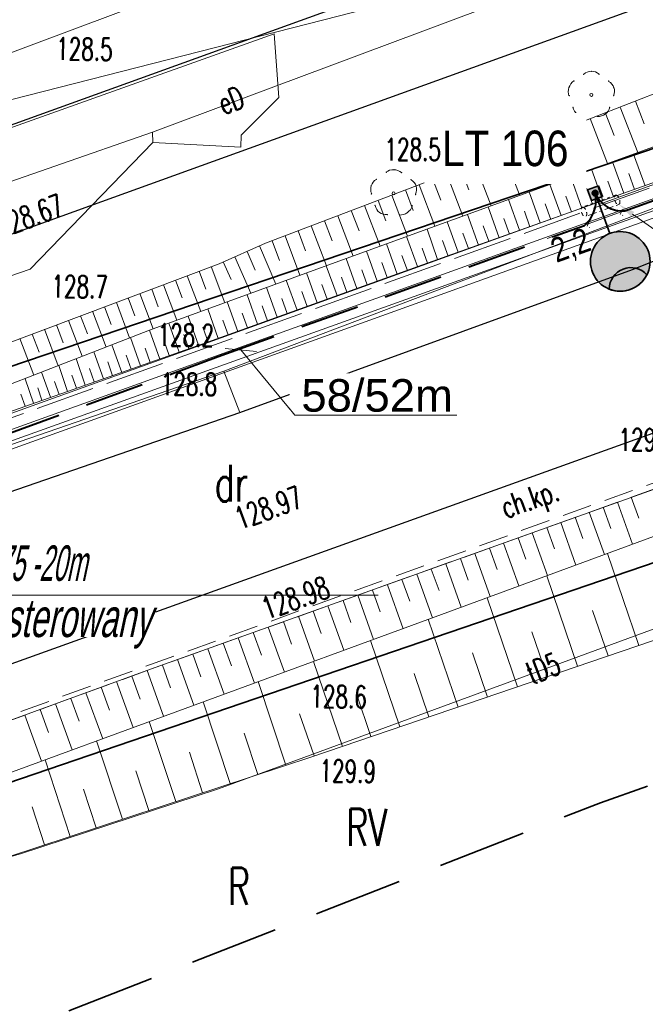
# Model space of a CAD drawing. Header units: metres. Extents: x 6496648 to 6497944, y 5962794 to 5963351.
# Tile 73 of 91: x 6497482 to 6497504, y 5963105 to 5963138. Entities that reach past the tile are written whole.
import ezdxf
from ezdxf import colors
from ezdxf.entities.mleader import LeaderData, LeaderLine
from ezdxf.math import Vec2, Vec3

# ---------------------------------------------------------------- set-up
doc = ezdxf.new("R2010")
doc.units = ezdxf.units.M
doc.header["$MEASUREMENT"] = 0
for name, pattern in [('DASHED', [19.05, 12.7, -6.35]), ('HIDDEN', [0.375, 0.25, -0.125]), ('L_0_04', [1.5, 1, -0.5]), ('mz2.0_0.5', [2.5, 2, -0.5])]:
    doc.linetypes.add(name, pattern=pattern)
doc.layers.get('0').update_dxf_attribs({"color": 8, "linetype": 'CONTINUOUS', "lineweight": 13})
doc.layers.get('DEFPOINTS').update_dxf_attribs({"linetype": 'CONTINUOUS', "lineweight": 0})
for name, color, linetype, lineweight in [('000_INNE__NIEZYDENTYFIKOWANE_', 8, 'CONTINUOUS', 13), ('209_OPIS_KONTURU_KLASYFIKACYJNEGO', 8, 'CONTINUOUS', 13), ('210_OZNACZENIE_UzYTKU', 8, 'CONTINUOUS', 13), ('217_GRANICA_KONTURU_KLASYFIKCYJNEGO', 8, 'CONTINUOUS', 13), ('218_GRANICA_UzYTKU', 8, 'CONTINUOUS', 13), ('219_LINIA_GRANICY', 3, 'CONTINUOUS', 35), ('CHODNIK__POWIERZCHNIA_', 8, 'L_0_04', 13), ('CHODNIK__POWIERZCHNIA__ATR17', 8, 'CONTINUOUS', 13), ('drzewo_lisciaste__punkt_', 8, 'CONTINUOUS', 13), ('E_proj_opisy_ośw', 1, 'CONTINUOUS', 13), ('E_proj_opisy_ośw.', 7, 'CONTINUOUS', 13), ('E_proj_osłona r. dz._obw. 200', 204, 'L_0_04', 20), ('E_proj_osłona r. dz._opis_obw. 100', 204, 'CONTINUOUS', 9), ('E_proj_osłona r. opis_obw. 100', 166, 'CONTINUOUS', 9), ('E_proj_ośw_latarnia', 1, 'CONTINUOUS', 35), ('E_proj_ośw_linia_obw. 100', 1, 'L_0_04', 40), ('JEZDNIA__POWIERZCHNIA_', 8, 'CONTINUOUS', 25), ('KRAWezNIK__LINIA_', 8, 'CONTINUOUS', 25), ('OGRODZENIE_TRWAlE__LINIA_', 8, 'CONTINUOUS', 13), ('PRZEWoD_ELEKTROENERGETYCZNY__LINIA_', 1, 'CONTINUOUS', 13), ('PRZEWoD_ELEKTROENERGETYCZNY__LINIA__ATR1', 1, 'CONTINUOUS', 13), ('PRZEWoD_GAZOWY__LINIA_', 54, 'CONTINUOUS', 13), ('PRZEWoD_TELEKOMUNIKACYJNY__LINIA_', 30, 'CONTINUOUS', 13), ('PRZEWoD_TELEKOMUNIKACYJNY__LINIA__ATR1', 30, 'CONTINUOUS', 13), ('przewód telekomunikacyjny - projektowany lub w budowie (linia) - ob. projektowany', 30, 'mz2.0_0.5', 13), ('PUNKT_WYSOKOsCIOWY_NATURALNY_ATR2', 8, 'CONTINUOUS', 13), ('PUNKT_WYSOKOsCIOWY_SZTUCZNY_ATR2', 8, 'CONTINUOUS', 13), ('SKARPA_NIEUMOCNIONA__POWIERZCHNIA_', 8, 'CONTINUOUS', 13), ('ZAKRES', 190, 'L_0_04', 35)]:
    doc.layers.add(name, color=color, linetype=linetype, lineweight=lineweight)
doc.layers.add('E_pomocnicza', color=3, linetype='CONTINUOUS', lineweight=13, plot=False)
doc.styles.add('Andy', font='arial.ttf', dxfattribs={"height": 2})
doc.styles.add('Annotative', font='simplex.shx')
doc.styles.add('Narrow', font='ARIALN.TTF', dxfattribs={"height": 2})
doc.styles.get("Standard").update_dxf_attribs({"font": 'simplex.shx'})
doc.dimstyles.new('wymiary', dxfattribs={"dimtxt": 0.65, "dimasz": 0.25, "dimexe": 0.25, "dimexo": 1, "dimgap": 0.1, "dimtad": 1, "dimzin": 1, "dimtxsty": 'Annotative', "dimblk": 'OBLIQUE', "dimcen": 0.0025, "dimdle": 0.05, "dimadec": 0, "dimazin": 0, "dimtfac": 1, "dimtmove": 0, "dimatfit": 3, "dimldrblk": 'NONE', "dimfxl": 1, "dimarcsym": 0})

# ---------------------------------------------------------------- blocks, each defined once
blk = doc.blocks.new('A$C5E955987')
at = {"layer": 'E_proj_ośw_latarnia'}
h = blk.add_hatch(color=7, dxfattribs=at)
h.dxf.hatch_style = 1
h.paths.add_polyline_path([(3.223, 1.824, 1), (3.408, 1.892, 1)], flags=0)
h.paths.add_polyline_path([(3.2, 1.606), (3.567, 1.742), (3.431, 2.111), (3.064, 1.976)])
h.paths.add_polyline_path([(3.223, 1.824, -1), (3.408, 1.892, -1)], flags=16)
h.paths.add_polyline_path([(0.071, 1.38, -0.683546), (0.557, 0.106, 0.679532), (1.952, 1.355, 0.687575)])
h = blk.add_hatch(color=7, dxfattribs=at)
h.dxf.hatch_style = 1
h.paths.add_polyline_path([(3.223, 1.824, 1), (3.408, 1.892, 1)])
blk.add_hatch(color=256, dxfattribs=at).paths.add_polyline_path([(0.071, 1.38, 0.389707), (0.557, 0.106), (0.557, 0.106, 0.683546)])
blk.add_lwpolyline([(3.567, 1.742), (3.2, 1.606), (3.064, 1.976), (3.431, 2.111)], close=True, dxfattribs=at)
at = {"layer": 'E_proj_ośw_latarnia', "flags": 128}
blk.add_lwpolyline([(3.132, 1.791), (1.952, 1.355)], dxfattribs=at)
at = {"layer": 'E_proj_ośw_latarnia'}
blk.add_lwpolyline([(0.071, 1.38, 0.389707), (0.557, 0.106), (0.557, 0.106, 0.683546)], format="xyb", close=True, dxfattribs=at)
for centre, radius in [((1.007, 1.007), 1.007), ((3.315, 1.858), 0.0984)]:
    blk.add_circle(centre, radius, dxfattribs=at)
blk = doc.blocks.new('_None')
blk = doc.blocks.new('_Oblique')
at = {"color": 0, "linetype": 'ByBlock', "lineweight": -2}
blk.add_line((-0.5, -0.5), (0.5, 0.5), dxfattribs=at)
blk = doc.blocks.new('*D83')
at = {"layer": 'DEFPOINTS', "color": 0}
for p in [(-1.372, 1.864), (-0.622, 2.087), (0, 0)]:
    blk.add_point(p, dxfattribs=at)
at = {"layer": 'E_pomocnicza', "color": 0, "lineweight": -2}
for p, q in [((-1.372, 1.864), (-2.143, 4.452)), ((-0.736, -0.271), (-1.372, 1.864)), ((-1.58, 1.802), (-1.612, 1.793)), ((-0.958, -0.285), (-0.99, -0.295))]:
    blk.add_line(p, q, dxfattribs=at)
at = {"layer": 'E_pomocnicza', "color": 0, "lineweight": -2, "xscale": 0.25, "yscale": 0.25, "zscale": 0.25}
for p, rotation in [((-1.372, 1.864), 106.586858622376), ((-0.75, -0.224), 286.586858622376)]:
    blk.add_blockref('_Oblique', p, dxfattribs=dict(at, rotation=rotation))
at = {"layer": 'E_pomocnicza', "color": 0, "linetype": 'Continuous', "lineweight": 0, "insert": (-2.753, 2.992), "char_height": 2, "attachment_point": 5, "rotation": 286.58686, "style": 'Narrow'}
blk.add_mtext('{\\H0.75x;2,2}', dxfattribs=at)
blk = doc.blocks.new('*U82')
at = {"linetype": 'HIDDEN', "ltscale": 0.2}
for p, q in [((-0.288, -0.086), (-0.909, 2.002)), ((0.288, 0.086), (-0.334, 2.173))]:
    blk.add_line(p, q, dxfattribs=at)
at = {"linetype": 'DASHED', "ltscale": 0.02}
for centre in [(-0.622, 2.087), (0, 0)]:
    blk.add_ellipse(centre, major_axis=(0.288, 0.086), ratio=0.5, dxfattribs=at)
at = {"layer": 'E_pomocnicza', "color": 4, "lineweight": 0}
dim = blk.add_aligned_dim(p1=(0, 0), p2=(-0.622, 2.087), distance=0.783, text='{\\H0.75x;<>}', dimstyle='wymiary', override={"dimtxt": 1.3, "dimtad": 2, "dimdec": 1, "dimlfac": 1, "dimrnd": 0, "dimtxsty": 'Narrow'}, dxfattribs=at)
dim.commit()
dim.dimension.update_dxf_attribs({"geometry": '*D83', "text_midpoint": (-2.753, 2.992)})

msp = doc.modelspace()

# ---------------------------------------------------------------- linework, layer by layer
at = {"layer": '000_INNE__NIEZYDENTYFIKOWANE_', "flags": 128}
for points in [[(6497503.18, 5963135.54), (6497503.48, 5963134.77)], [(6497502.16, 5963135.15), (6497502.46, 5963134.38)], [(6497502.67, 5963135.34), (6497503.26, 5963133.8)], [(6497501.15, 5963134.75), (6497501.45, 5963134)], [(6497501.65, 5963134.95), (6497502.24, 5963133.43)], [(6497500.66, 5963134.56), (6497501.24, 5963133.07)], [(6497499.67, 5963134.18), (6497500.25, 5963132.71)], [(6497500.16, 5963134.37), (6497500.45, 5963133.63)], [(6497498.7, 5963133.8), (6497499.27, 5963132.35)], [(6497499.19, 5963133.99), (6497499.47, 5963133.26)], [(6497503.51, 5963132.68), (6497503.12, 5963133.75)], [(6497497.75, 5963133.43), (6497498.3, 5963132)], [(6497498.22, 5963133.62), (6497498.5, 5963132.9)], [(6497502.79, 5963132.43), (6497502.41, 5963133.49)], [(6497496.8, 5963133.07), (6497497.34, 5963131.65)], [(6497497.27, 5963133.25), (6497497.55, 5963132.54)], [(6497502.08, 5963132.17), (6497501.7, 5963133.24)], [(6497503.15, 5963132.55), (6497502.96, 5963133.09)], [(6497496.33, 5963132.89), (6497496.6, 5963132.19)], [(6497500.67, 5963131.67), (6497500.29, 5963132.72)], [(6497501.37, 5963131.92), (6497500.99, 5963132.98)], [(6497502.44, 5963132.3), (6497502.25, 5963132.83)], [(6497495.4, 5963132.54), (6497495.66, 5963131.84)], [(6497495.86, 5963132.71), (6497496.4, 5963131.31)], [(6497499.96, 5963131.42), (6497499.59, 5963132.47)], [(6497501.73, 5963132.05), (6497501.54, 5963132.58)], [(6497494.48, 5963132.18), (6497494.74, 5963131.49)], [(6497494.94, 5963132.36), (6497495.47, 5963130.97)], [(6497499.26, 5963131.17), (6497498.89, 5963132.21)], [(6497500.32, 5963131.54), (6497500.13, 5963132.07)], [(6497501.02, 5963131.79), (6497500.83, 5963132.32)], [(6497493.56, 5963131.84), (6497493.83, 5963131.15)], [(6497494.02, 5963132.01), (6497494.54, 5963130.63)], [(6497498.57, 5963130.92), (6497498.2, 5963131.96)], [(6497499.61, 5963131.29), (6497499.43, 5963131.82)], [(6497492.66, 5963131.49), (6497492.92, 5963130.81)], [(6497493.11, 5963131.66), (6497493.63, 5963130.3)], [(6497497.18, 5963130.43), (6497496.81, 5963131.46)], [(6497497.87, 5963130.67), (6497497.5, 5963131.71)], [(6497498.92, 5963131.04), (6497498.73, 5963131.57)], [(6497491.77, 5963131.15), (6497492.02, 5963130.48)], [(6497492.21, 5963131.32), (6497492.73, 5963129.97)], [(6497496.49, 5963130.18), (6497496.13, 5963131.21)], [(6497497.53, 5963130.55), (6497497.34, 5963131.07)], [(6497498.22, 5963130.8), (6497498.03, 5963131.32)], [(6497490.89, 5963130.81), (6497491.14, 5963130.15)], [(6497491.33, 5963130.98), (6497491.83, 5963129.65)], [(6497495.81, 5963129.94), (6497495.44, 5963130.96)], [(6497496.84, 5963130.3), (6497496.65, 5963130.82)], [(6497490.04, 5963130.45), (6497490.32, 5963129.82)], [(6497490.46, 5963130.64), (6497491.02, 5963129.35)], [(6497494.44, 5963129.45), (6497494.08, 5963130.46)], [(6497495.12, 5963129.69), (6497494.76, 5963130.71)], [(6497496.15, 5963130.06), (6497495.97, 5963130.57)], [(6497489.23, 5963130.1), (6497489.5, 5963129.5)], [(6497489.63, 5963130.27), (6497490.17, 5963129.04)], [(6497493.76, 5963129.2), (6497493.4, 5963130.22)], [(6497494.78, 5963129.57), (6497494.6, 5963130.08)], [(6497495.47, 5963129.81), (6497495.28, 5963130.32)], [(6497488.42, 5963129.79), (6497488.65, 5963129.18)], [(6497488.83, 5963129.94), (6497489.29, 5963128.72)], [(6497492.41, 5963128.72), (6497492.05, 5963129.73)], [(6497493.09, 5963128.96), (6497492.72, 5963129.97)], [(6497494.1, 5963129.32), (6497493.92, 5963129.83)], [(6497487.62, 5963129.48), (6497487.85, 5963128.88)], [(6497488.02, 5963129.63), (6497488.48, 5963128.42)], [(6497491.74, 5963128.47), (6497491.37, 5963129.48)], [(6497493.42, 5963129.08), (6497493.24, 5963129.59)], [(6497486.82, 5963129.18), (6497487.04, 5963128.58)], [(6497487.22, 5963129.33), (6497487.67, 5963128.13)], [(6497491.06, 5963128.23), (6497490.7, 5963129.24)], [(6497492.07, 5963128.59), (6497491.89, 5963129.1)], [(6497492.75, 5963128.84), (6497492.57, 5963129.34)], [(6497485.62, 5963128.73), (6497486.07, 5963127.53)], [(6497486.02, 5963128.88), (6497486.25, 5963128.28)], [(6497486.42, 5963129.03), (6497486.87, 5963127.84)], [(6497489.73, 5963127.75), (6497489.37, 5963128.75)], [(6497490.4, 5963127.99), (6497490.04, 5963128.99)], [(6497491.4, 5963128.35), (6497491.22, 5963128.86)], [(6497484.81, 5963128.43), (6497485.27, 5963127.22)], [(6497485.22, 5963128.58), (6497485.44, 5963127.98)], [(6497489.06, 5963127.51), (6497488.71, 5963128.51)], [(6497490.73, 5963128.11), (6497490.55, 5963128.61)], [(6497484, 5963128.12), (6497484.46, 5963126.91)], [(6497484.41, 5963128.28), (6497484.64, 5963127.67)], [(6497488.4, 5963127.28), (6497488.05, 5963128.27)], [(6497489.4, 5963127.63), (6497489.22, 5963128.13)], [(6497490.06, 5963127.87), (6497489.88, 5963128.37)], [(6497483.19, 5963127.82), (6497483.65, 5963126.59)], [(6497483.59, 5963127.97), (6497483.82, 5963127.36)], [(6497487.09, 5963126.81), (6497486.74, 5963127.79)], [(6497487.74, 5963127.05), (6497487.39, 5963128.03)], [(6497488.73, 5963127.39), (6497488.55, 5963127.89)], [(6497482.36, 5963127.51), (6497482.83, 5963126.27)], [(6497482.77, 5963127.66), (6497483.01, 5963127.05)], [(6497486.44, 5963126.59), (6497486.1, 5963127.54)], [(6497487.41, 5963126.93), (6497487.24, 5963127.42)], [(6497488.07, 5963127.16), (6497487.9, 5963127.65)], [(6497485.18, 5963126.14), (6497484.86, 5963127.06)], [(6497485.8, 5963126.36), (6497485.47, 5963127.3)], [(6497486.76, 5963126.7), (6497486.59, 5963127.18)], [(6497484.57, 5963125.93), (6497484.26, 5963126.83)], [(6497485.49, 5963126.25), (6497485.33, 5963126.72)], [(6497486.12, 5963126.47), (6497485.95, 5963126.95)], [(6497483.97, 5963125.72), (6497483.67, 5963126.6)], [(6497484.87, 5963126.04), (6497484.71, 5963126.49)], [(6497482.82, 5963125.32), (6497482.53, 5963126.15)], [(6497483.39, 5963125.52), (6497483.09, 5963126.37)], [(6497484.27, 5963125.83), (6497484.11, 5963126.27)], [(6497483.1, 5963125.42), (6497482.96, 5963125.84)], [(6497483.68, 5963125.62), (6497483.53, 5963126.05)], [(6497482.54, 5963125.22), (6497482.39, 5963125.63)], [(6497503.04, 5963122.14), (6497503.3, 5963121.43)], [(6497502.09, 5963121.8), (6497502.35, 5963121.08)], [(6497502.57, 5963121.97), (6497503.08, 5963120.55)], [(6497501.14, 5963121.46), (6497501.4, 5963120.74)], [(6497501.62, 5963121.63), (6497502.13, 5963120.2)], [(6497500.18, 5963121.11), (6497500.44, 5963120.39)], [(6497500.66, 5963121.28), (6497501.17, 5963119.84)], [(6497499.21, 5963120.77), (6497499.47, 5963120.04)], [(6497499.69, 5963120.94), (6497500.21, 5963119.49)], [(6497498.24, 5963120.42), (6497498.5, 5963119.69)], [(6497498.72, 5963120.59), (6497499.24, 5963119.14)], [(6497497.26, 5963120.07), (6497497.52, 5963119.33)], [(6497497.75, 5963120.24), (6497498.27, 5963118.78)], [(6497503.3, 5963117.12), (6497502.24, 5963120.24)], [(6497496.77, 5963119.89), (6497497.29, 5963118.42)], [(6497495.78, 5963119.54), (6497496.31, 5963118.06)], [(6497496.27, 5963119.71), (6497496.54, 5963118.98)], [(6497501.22, 5963116.42), (6497500.18, 5963119.48)], [(6497494.79, 5963119.18), (6497495.32, 5963117.69)], [(6497495.28, 5963119.36), (6497495.55, 5963118.62)], [(6497493.79, 5963118.83), (6497494.32, 5963117.33)], [(6497494.29, 5963119), (6497494.55, 5963118.26)], [(6497499.19, 5963115.73), (6497498.16, 5963118.74)], [(6497492.78, 5963118.47), (6497493.32, 5963116.96)], [(6497493.29, 5963118.65), (6497493.55, 5963117.9)], [(6497491.78, 5963118.11), (6497492.32, 5963116.59)], [(6497492.28, 5963118.29), (6497492.55, 5963117.53)], [(6497502.26, 5963116.77), (6497501.73, 5963118.31)], [(6497490.76, 5963117.74), (6497491.31, 5963116.22)], [(6497491.27, 5963117.93), (6497491.54, 5963117.17)], [(6497497.18, 5963115.04), (6497496.17, 5963118.01)], [(6497490.25, 5963117.56), (6497490.53, 5963116.8)], [(6497500.2, 5963116.07), (6497499.68, 5963117.59)], [(6497489.23, 5963117.2), (6497489.51, 5963116.43)], [(6497489.74, 5963117.38), (6497490.29, 5963115.85)], [(6497495.21, 5963114.37), (6497494.22, 5963117.29)], [(6497488.21, 5963116.83), (6497488.48, 5963116.06)], [(6497488.72, 5963117.01), (6497489.27, 5963115.48)], [(6497498.18, 5963115.38), (6497497.67, 5963116.88)], [(6497487.18, 5963116.46), (6497487.45, 5963115.69)], [(6497487.69, 5963116.65), (6497488.24, 5963115.1)], [(6497493.27, 5963113.71), (6497492.29, 5963116.58)], [(6497486.14, 5963116.09), (6497486.43, 5963115.31)], [(6497486.66, 5963116.28), (6497487.22, 5963114.73)], [(6497496.19, 5963114.71), (6497495.69, 5963116.18)], [(6497485.63, 5963115.9), (6497486.19, 5963114.35)], [(6497491.35, 5963113.07), (6497490.42, 5963115.9)], [(6497484.59, 5963115.52), (6497485.16, 5963113.97)], [(6497485.11, 5963115.71), (6497485.39, 5963114.94)], [(6497494.23, 5963114.04), (6497493.74, 5963115.49)], [(6497483.56, 5963115.15), (6497484.12, 5963113.59)], [(6497484.08, 5963115.33), (6497484.36, 5963114.56)], [(6497489.47, 5963112.45), (6497488.56, 5963115.22)], [(6497482.52, 5963114.77), (6497483.09, 5963113.21)], [(6497483.04, 5963114.96), (6497483.32, 5963114.18)], [(6497492.31, 5963113.39), (6497491.82, 5963114.81)], [(6497487.63, 5963111.84), (6497486.73, 5963114.55)], [(6497490.41, 5963112.76), (6497489.94, 5963114.16)], [(6497485.83, 5963111.25), (6497484.95, 5963113.9)], [(6497488.54, 5963112.14), (6497488.09, 5963113.51)], [(6497484.06, 5963110.66), (6497483.21, 5963113.26)], [(6497486.72, 5963111.54), (6497486.28, 5963112.88)], [(6497484.94, 5963110.95), (6497484.51, 5963112.26)], [(6497483.19, 5963110.38), (6497482.77, 5963111.66)]]:
    msp.add_lwpolyline(points, dxfattribs=at)
at = {"layer": '217_GRANICA_KONTURU_KLASYFIKCYJNEGO', "flags": 128}
msp.add_lwpolyline([(6497523.54, 5963126.66), (6497464.13, 5963106.39)], dxfattribs=at)
at = {"layer": '218_GRANICA_UzYTKU', "flags": 128}
for points in [[(6497423.41, 5963106.67), (6497520.33, 5963139.57)], [(6497523.54, 5963126.66), (6497464.13, 5963106.39)]]:
    msp.add_lwpolyline(points, dxfattribs=at)
at = {"layer": '219_LINIA_GRANICY', "flags": 128}
for points in [[(6497520.33, 5963139.57), (6497423.41, 5963106.67)], [(6497523.54, 5963126.66), (6497464.13, 5963106.39)]]:
    msp.add_lwpolyline(points, dxfattribs=at)
at = {"layer": 'CHODNIK__POWIERZCHNIA_', "flags": 128}
for points in [[(6497659.73, 5963178.79), (6497626.22, 5963166.67), (6497599.54, 5963157.17), (6497532.19, 5963132.88), (6497471.58, 5963110.99), (6497416.25, 5963090.68)], [(6497471, 5963112.52), (6497531.74, 5963134.36)], [(6497511.05, 5963125), (6497486.78, 5963116.32)], [(6497486.78, 5963116.32), (6497466.18, 5963108.81)]]:
    msp.add_lwpolyline(points, dxfattribs=at)
at = {"layer": 'DEFPOINTS', "linetype": 'Continuous'}
for points in [[(6497643.11, 5963182.806), (6497596.147, 5963165.645), (6497596.241, 5963165.389), (6497596.147, 5963165.645), (6497549.184, 5963148.484), (6497549.082, 5963148.773), (6497549.158, 5963148.559), (6497502.108, 5963131.637), (6497502.226, 5963131.325), (6497502.108, 5963131.637), (6497455.059, 5963114.716), (6497455.213, 5963114.328), (6497455.059, 5963114.716), (6497408.055, 5963097.666), (6497408.251, 5963097.232), (6497408.055, 5963097.666), (6497361.052, 5963080.616), (6497361.06, 5963080.618), (6497361.058, 5963080.618), (6497313.974, 5963063.795), (6497313.777, 5963064.34), (6497313.974, 5963063.795), (6497264.99, 5963053.548)], [(6497566.135, 5963154.547), (6497553.426, 5963150.07), (6497543.642, 5963146.606), (6497529.484, 5963141.529), (6497512.629, 5963135.269), (6497489.259, 5963126.409), (6497478.599, 5963122.729), (6497468.009, 5963119.059), (6497449.519, 5963112.439), (6497435.699, 5963107.429), (6497426.829, 5963104.339), (6497411.039, 5963098.659), (6497391.115, 5963091.415), (6497364.649, 5963081.724), (6497341.305, 5963073.243), (6497324.879, 5963067.374), (6497317.094, 5963064.719), (6497303.054, 5963060.942), (6497292.628, 5963058.63), (6497281.118, 5963056.345)], [(6497489.8, 5963125.01), (6497489.259, 5963126.409)]]:
    msp.add_lwpolyline(points, dxfattribs=at)
at = {"layer": 'drzewo_lisciaste__punkt_'}
for centre in [(6497501.69, 5963135.75), (6497495, 5963132.42)]:
    msp.add_circle(centre, 0.05, dxfattribs=at)
for centre, radius, start, end in [((6497501.691, 5963136.151), 0.399, 49.3123, 130.8952), ((6497501.346, 5963135.861), 0.438, 124.4915, 199.0761), ((6497502.103, 5963135.877), 0.368, 335.1409, 62.708), ((6497501.431, 5963135.407), 0.371, 191.2775, 278.716), ((6497501.917, 5963135.425), 0.404, 266.3038, 347.1303), ((6497494.996, 5963132.783), 0.437, 51.2967, 126.2567), ((6497494.607, 5963132.559), 0.383, 119.86, 204.4579), ((6497495.41, 5963132.559), 0.367, 332.7691, 60.4969), ((6497494.756, 5963132.095), 0.394, 192.5279, 275.3388), ((6497495.198, 5963132.147), 0.463, 269.5715, 340.7332)]:
    msp.add_arc(centre, radius, start, end, dxfattribs=at)
for p in [(6497501.43, 5963136.45), (6497501.69, 5963136.55), (6497501.95, 5963136.45), (6497501.1, 5963136.22), (6497502.28, 5963136.22), (6497500.93, 5963136), (6497500.94, 5963135.72), (6497502.44, 5963135.72), (6497502.45, 5963136), (6497501.07, 5963135.33), (6497501.22, 5963135.1), (6497502.16, 5963135.1), (6497502.31, 5963135.33), (6497501.49, 5963135.03), (6497501.89, 5963135.03), (6497494.75, 5963133.13), (6497495.01, 5963133.22), (6497495.27, 5963133.12), (6497494.42, 5963132.89), (6497495.59, 5963132.88), (6497494.24, 5963132.67), (6497494.25, 5963132.4), (6497495.76, 5963132.66), (6497495.75, 5963132.38), (6497494.37, 5963132.01), (6497494.52, 5963131.78), (6497495.46, 5963131.77), (6497495.62, 5963132), (6497494.79, 5963131.7), (6497495.19, 5963131.7)]:
    msp.add_point(p, dxfattribs=at)
at = {"layer": 'JEZDNIA__POWIERZCHNIA_', "flags": 128}
for points in [[(6497598.76, 5963158.58), (6497531.74, 5963134.36), (6497471, 5963112.52), (6497465.43, 5963110.5), (6497459.68, 5963108.41), (6497447.39, 5963104.14), (6497420.8, 5963094.41), (6497383.23, 5963080.72), (6497364.96, 5963074.06), (6497347.45, 5963067.64), (6497340.19, 5963065.02), (6497335.93, 5963063.44), (6497327.62, 5963060.58), (6497322.17, 5963058.51), (6497307.6, 5963054.69), (6497289.33, 5963050.32)], [(6497286, 5963055.64), (6497291.06, 5963056.7), (6497315.76, 5963062.79), (6497319.51, 5963063.85), (6497331.33, 5963068.1), (6497351.75, 5963075.37), (6497378.63, 5963085.28), (6497411.58, 5963097.26), (6497420.33, 5963100.32), (6497427.37, 5963102.94), (6497436.24, 5963106.03), (6497463.88, 5963116.05), (6497468.55, 5963117.66), (6497479.14, 5963121.33), (6497489.8, 5963125.01), (6497503.08, 5963129.84), (6497513.17, 5963133.87), (6497525.68, 5963138.53), (6497534.37, 5963141.73), (6497562, 5963151.52), (6497567.42, 5963153.38)], [(6497476.06, 5963132.57), (6497507.91, 5963144.07), (6497509.06, 5963148.46), (6497514.67, 5963150.33), (6497517.9, 5963147.67), (6497518.56, 5963147.89), (6497519.65, 5963144.62), (6497479.58, 5963130.14), (6497477.97, 5963127.1)]]:
    msp.add_lwpolyline(points, dxfattribs=at)
at = {"layer": 'KRAWezNIK__LINIA_', "flags": 128}
msp.add_lwpolyline([(6497531.74, 5963134.36), (6497471, 5963112.52)], dxfattribs=at)
at = {"layer": 'OGRODZENIE_TRWAlE__LINIA_', "flags": 128}
msp.add_lwpolyline([(6497523.74, 5963123.88), (6497519.64, 5963122.54), (6497507.96, 5963118.71), (6497492.23, 5963113.36), (6497474.78, 5963107.6), (6497467.96, 5963105.29)], dxfattribs=at)
at = {"layer": 'PRZEWoD_ELEKTROENERGETYCZNY__LINIA_', "flags": 128}
for points in [[(6497500.64, 5963161.32), (6497504.24, 5963143.92), (6497502.99, 5963140.54), (6497486.84, 5963134.49), (6497486.85, 5963134.14)], [(6497487.45, 5963156.14), (6497489.85, 5963140.11), (6497477.09, 5963135.33), (6497465.18, 5963130.88), (6497457.06, 5963127.84), (6497447.51, 5963124.47), (6497428.41, 5963117.7), (6497428.38, 5963117.54), (6497426.62, 5963106.69), (6497425.35, 5963100.64), (6497423.43, 5963092.54), (6497423.39, 5963092.39), (6497419.09, 5963084.45), (6497394.13, 5963075.26), (6497377.5, 5963069.25), (6497359.4, 5963063.1), (6497344.68, 5963058.25), (6497337.97, 5963056.06), (6497319.61, 5963049.11), (6497313.85, 5963046.98), (6497305.53, 5963044.47), (6497298.28, 5963042.49), (6497271.23, 5963037.68)], [(6497567.54, 5963154.8), (6497546.81, 5963147.29), (6497514.51, 5963135.67), (6497478.38, 5963122.73), (6497451.64, 5963112.61), (6497422.76, 5963101.97), (6497404.73, 5963095.29), (6497390.36, 5963090.35), (6497350.61, 5963076.26), (6497322.24, 5963066.53), (6497305.6, 5963061.28), (6497303.77, 5963060.75), (6497301.79, 5963060.09), (6497289.9, 5963057.19), (6497278.11, 5963055.46)], [(6497486.85, 5963134.14), (6497489.83, 5963133.98), (6497489.84, 5963134.39), (6497491.12, 5963135.66), (6497490.96, 5963137.82), (6497477.64, 5963133.07), (6497444.82, 5963122.94), (6497428.73, 5963117.78), (6497411.52, 5963111.48), (6497410.88, 5963110.06), (6497419.17, 5963085.79), (6497418.43, 5963084.91), (6497368.11, 5963067.51), (6497326.52, 5963052.82), (6497303.09, 5963044.9), (6497255.44, 5963037.56), (6497250.69, 5963036.83), (6497248.79, 5963035.15), (6497247.28, 5963029.41), (6497246.67, 5963025.67), (6497246.14, 5963022.99)], [(6497486.85, 5963134.14), (6497486.84, 5963134.49), (6497467.01, 5963127.59), (6497425.64, 5963109.51), (6497421.91, 5963107.09), (6497418.45, 5963104.84), (6497419.94, 5963101.01), (6497422.86, 5963093.51), (6497423.45, 5963091.99), (6497430.25, 5963060.57), (6497393.49, 5963047.41)], [(6497486.85, 5963134.14), (6497482.7, 5963129.86), (6497458.38, 5963121.49), (6497436.52, 5963113.03), (6497420.35, 5963107.1), (6497417.5, 5963105.06), (6497422.72, 5963092.33), (6497428.65, 5963070.07), (6497429.47, 5963066.34), (6497431.37, 5963060.99)]]:
    msp.add_lwpolyline(points, dxfattribs=at)
at = {"layer": 'PRZEWoD_GAZOWY__LINIA_', "flags": 128}
msp.add_lwpolyline([(6497740, 5963252.11), (6497736.38, 5963247.54), (6497725.21, 5963233.92), (6497722.22, 5963230.35), (6497706.15, 5963210.52), (6497695.66, 5963201.61), (6497674.15, 5963193.24), (6497661.44, 5963188.26), (6497637.52, 5963179.61), (6497614.54, 5963171.74), (6497590.95, 5963163.12), (6497552.77, 5963149.34), (6497515.87, 5963135.93), (6497478.52, 5963122.49), (6497467.27, 5963118.39)], dxfattribs=at)
at = {"layer": 'PRZEWoD_TELEKOMUNIKACYJNY__LINIA_', "flags": 128}
for points in [[(6497413.56, 5963127.1), (6497419.79, 5963113.58), (6497424.51, 5963112.98), (6497477.39, 5963134.4), (6497505.18, 5963141.51), (6497537.33, 5963149.6)], [(6497523.86, 5963125.05), (6497489.08, 5963112.27), (6497482.38, 5963110.07), (6497463.74, 5963104.76)]]:
    msp.add_lwpolyline(points, dxfattribs=at)
at = {"layer": 'SKARPA_NIEUMOCNIONA__POWIERZCHNIA_', "flags": 128}
for points in [[(6497478.08, 5963124.43), (6497477.53, 5963125.67), (6497478.38, 5963126.01), (6497489.1, 5963130.04), (6497490.67, 5963130.73), (6497497.87, 5963133.48), (6497505.52, 5963136.45), (6497520.99, 5963142.1), (6497533.79, 5963146.47), (6497546.85, 5963151.09), (6497556.89, 5963154.71), (6497565.9, 5963158.25), (6497566.37, 5963157.1), (6497560.1, 5963154.64), (6497546.83, 5963149.4), (6497536.74, 5963145.84), (6497526.03, 5963142.04), (6497516.78, 5963138.83), (6497505.4, 5963134.58), (6497492.77, 5963129.99), (6497486.74, 5963127.79)], [(6497566.37, 5963157.1), (6497566.89, 5963155.82), (6497557.03, 5963152.16), (6497546.81, 5963148.35), (6497541.56, 5963146.48), (6497526.22, 5963140.9), (6497510.2, 5963135.07), (6497495.82, 5963129.94), (6497488.58, 5963127.34), (6497478.28, 5963123.72), (6497478.08, 5963124.43), (6497486.74, 5963127.79), (6497492.77, 5963129.99), (6497505.4, 5963134.58), (6497516.78, 5963138.83), (6497526.03, 5963142.04), (6497536.74, 5963145.84), (6497546.83, 5963149.4), (6497560.1, 5963154.64)], [(6497466.86, 5963107.25), (6497466.18, 5963108.81), (6497486.78, 5963116.32), (6497511.05, 5963125), (6497523.96, 5963129.59), (6497534.11, 5963133.65), (6497546.8, 5963138.13), (6497566.59, 5963145), (6497576.94, 5963148.38), (6497595.66, 5963155.7), (6497595.55, 5963153.94), (6497564.97, 5963142.36), (6497546.64, 5963135.89), (6497534.56, 5963131.63), (6497528.69, 5963129.47), (6497514.21, 5963124.64), (6497496.62, 5963118.17), (6497480.62, 5963112.31)], [(6497467.72, 5963105.19), (6497466.86, 5963107.25), (6497480.62, 5963112.31), (6497496.62, 5963118.17), (6497514.21, 5963124.64), (6497528.69, 5963129.47), (6497534.56, 5963131.63), (6497546.64, 5963135.89), (6497564.97, 5963142.36), (6497523.54, 5963126.66), (6497524.07, 5963124.05), (6497507.96, 5963118.71), (6497492.23, 5963113.36), (6497474.78, 5963107.6)]]:
    msp.add_lwpolyline(points, dxfattribs=at)
at = {"layer": 'ZAKRES', "ltscale": 3, "flags": 128}
msp.add_lwpolyline([(6497692.5, 5963219.5), (6497716, 5963186.5), (6497672.2, 5963172.1), (6497502, 5963111.8), (6497349, 5963052), (6497312.6, 5963038.4), (6497228.6, 5963030.4), (6497133.5, 5963045.2), (6496948.4, 5963119.5), (6496936.6, 5963083.2), (6496927.9, 5963075.7), (6496873, 5963095.9), (6496849.7, 5963104.2), (6496824.8, 5963105.1), (6496784.8, 5963107.4), (6496786.6, 5963174.3), (6496788.5, 5963184), (6496695.2, 5963217.9), (6496711.8, 5963253.1), (6496961, 5963151.5), (6497143.1, 5963082.8), (6497228.1, 5963066.8), (6497302.3, 5963072), (6497492.1, 5963142.6)], close=True, dxfattribs=at)

# ---------------------------------------------------------------- block references
at = {"layer": 'E_proj_ośw_latarnia', "rotation": 90}
msp.add_blockref('A$C5E955987', (6497503.674, 5963129.11), dxfattribs=at)

# ---------------------------------------------------------------- texts
at = {"layer": '209_OPIS_KONTURU_KLASYFIKACYJNEGO', "width": 0.66}
msp.add_text('RV', height=1.25, dxfattribs=at).set_placement((6497493.4, 5963110.35))
at = {"layer": '210_OZNACZENIE_UzYTKU', "width": 0.66}
for s, p in [('dr', (6497488.95, 5963121.99)), ('dr', (6497488.95, 5963121.99)), ('R', (6497489.4, 5963108.35))]:
    msp.add_text(s, height=1.25, dxfattribs=at).set_placement(p)
at = {"layer": 'CHODNIK__POWIERZCHNIA__ATR17', "width": 0.66}
msp.add_text('ch.kp.', height=0.75, rotation=19.3, dxfattribs=at).set_placement((6497498.8, 5963121.41))
at = {"layer": 'PRZEWoD_ELEKTROENERGETYCZNY__LINIA__ATR1', "width": 0.66}
msp.add_text('eD', height=0.75, rotation=21.3, dxfattribs=at).set_placement((6497489.25, 5963135.07))
at = {"layer": 'PRZEWoD_TELEKOMUNIKACYJNY__LINIA__ATR1', "width": 0.66}
msp.add_text('tD5', height=0.75, rotation=21, dxfattribs=at).set_placement((6497499.67, 5963115.8))
at = {"layer": 'PUNKT_WYSOKOsCIOWY_NATURALNY_ATR2', "width": 0.66}
for s, rotation, p in [('128.5', 359.2, (6497483.58, 5963136.94)), ('128.7', 359.2, (6497483.42, 5963128.9)), ('128.2', 359.2, (6497487.01, 5963127.26)), ('128.8', 359.4, (6497487.12, 5963125.6)), ('128.6', 359.2, (6497492.18, 5963115.03)), ('129.9', 359.2, (6497492.49, 5963112.51))]:
    msp.add_text(s, height=0.75, rotation=rotation, dxfattribs=at).set_placement(p)
msp.add_text('128.5', height=0.75, dxfattribs=at).set_placement((6497494.69, 5963133.53))
at = {"layer": 'PUNKT_WYSOKOsCIOWY_SZTUCZNY_ATR2', "width": 0.66}
for s, rotation, p in [('128.67', 19.9, (6497481.72, 5963130.91)), ('128.97', 20.1, (6497489.8, 5963121.03)), ('128.98', 19.7, (6497490.71, 5963117.99))]:
    msp.add_text(s, height=0.75, rotation=rotation, dxfattribs=at).set_placement(p)
msp.add_text('129.13', height=0.75, dxfattribs=at).set_placement((6497502.61, 5963123.71))

# ---------------------------------------------------------------- next in the draw order: leaders
at = {"layer": 'E_proj_opisy_ośw', "lineweight": 13}
ml = msp.add_multileader_mtext('Standard', dxfattribs=at)
ml.set_content('{\\H1.1x;58/52m} ', color=256, style='Andy')
ml.set_leader_properties(color=256, linetype='CONTINUOUS', lineweight=-1)
ml.set_arrow_properties(name='OBLIQUE')
ml.build(insert=Vec2(0, 0))
ml.multileader.update_dxf_attribs({"has_dogleg": 0, "text_left_attachment_type": 6, "text_right_attachment_type": 6, "dogleg_length": 0.36, "arrow_head_size": 0.75})
ctx = ml.context
ctx.base_point, ctx.char_height, ctx.arrow_head_size, ctx.landing_gap_size, ctx.plane_origin = Vec3(6497491.66, 5963124.914), 1, 0.75, 0.3, Vec3(6497522.628, 5963111.826)
ctx.left_attachment, ctx.right_attachment, ctx.text_align_type = 6, 6, 1
notes = []
notes.append((ctx, [(0, (1, 1, 0), (6497491.3, 5963124.914), (1, 0), 0.36, [(0, [(6497489.833, 5963127.121)], 0, [])])]))
ctx.mtext.insert, ctx.mtext.alignment, ctx.mtext.line_spacing_factor, ctx.mtext.line_spacing_style = Vec3(6497494.442, 5963126.134), 2, 0.9, 2
ctx.mtext.has_bg_fill, ctx.mtext.bg_color, ctx.mtext.bg_scale_factor, ctx.mtext.bg_transparency, ctx.mtext.use_window_bg_color = 1, -1073741824, 1.2, 0, 1
at = {"layer": 'E_proj_opisy_ośw.', "color": 10}
ml = msp.add_multileader_mtext('Standard', dxfattribs=at)
ml.set_content('\\A1;LT 106', color=10, style='Narrow')
ml.set_leader_properties(color=256)
ml.set_arrow_properties(name='NONE')
ml.build(insert=Vec2(0, 0))
ml.multileader.update_dxf_attribs({"leader_type": 0, "has_dogleg": 0, "has_text_frame": 1, "text_left_attachment_type": 3, "dogleg_length": 0.36, "arrow_head_size": 0, "scale": 0.7})
ctx = ml.context
ctx.base_point, ctx.scale, ctx.char_height, ctx.arrow_head_size, ctx.landing_gap_size, ctx.plane_origin = Vec3(6497496.217, 5963133.926), 0.7, 1.2, 0, 0.42, Vec3(6498346.9, 5963029.932)
ctx.left_attachment = 3
ctx.mtext.insert, ctx.mtext.line_spacing_factor, ctx.mtext.flow_direction = Vec3(6497496.637, 5963134.541), 0.266667, 5
ctx.mtext.has_bg_fill, ctx.mtext.bg_color, ctx.mtext.bg_scale_factor, ctx.mtext.bg_transparency, ctx.mtext.use_window_bg_color = 1, -1073741824, 1.5, 0, 1
at = {"layer": 'E_proj_osłona r. opis_obw. 100', "linetype": 'Continuous', "lineweight": 13}
ml = msp.add_multileader_mtext('Standard', dxfattribs=at)
ml.set_content('{\\fArial Narrow|b0|i0|c238|p34;\\H0.92308x;\\Q12;\\W0.6;HDPE75 -20m\\P\\fArial|b0|i0|c238|p34;\\H1.0833x;przewiert sterowany }', color=256, style='Andy')
ml.set_leader_properties(color=256, linetype='CONTINUOUS', lineweight=-1)
ml.build(insert=Vec2(0, 0))
ml.multileader.update_dxf_attribs({"has_dogleg": 0, "text_left_attachment_type": 6, "text_right_attachment_type": 6, "dogleg_length": 0.36, "arrow_head_size": 0.75})
ctx = ml.context
ctx.base_point, ctx.char_height, ctx.arrow_head_size, ctx.landing_gap_size, ctx.plane_origin = Vec3(6497476.779, 5963118.828), 1.3, 0.75, 0.2, Vec3(6497498.595, 5963107.942)
ctx.left_attachment, ctx.right_attachment, ctx.text_align_type = 6, 6, 1
notes.append((ctx, [(0, (1, 1, 0), (6497476.419, 5963118.828), (1, 0), 0.36, [(0, [(6497473.525, 5963121.036)], 0, [])])]))
ctx.mtext.insert, ctx.mtext.alignment, ctx.mtext.line_spacing_factor, ctx.mtext.line_spacing_style = Vec3(6497481.957, 5963120.51), 2, 0.9, 2
ctx.mtext.has_bg_fill, ctx.mtext.bg_color, ctx.mtext.bg_scale_factor, ctx.mtext.bg_transparency, ctx.mtext.use_window_bg_color = 1, -1073741824, 1, 0, 1
for ctx, leaders in notes:
    for number, flags, end, landing, length, lines in leaders:
        leader = LeaderData()
        leader.index, (leader.has_last_leader_line, leader.has_dogleg_vector, leader.attachment_direction) = number, flags
        leader.last_leader_point, leader.dogleg_vector, leader.dogleg_length = Vec3(end), Vec3(landing), length
        for number, points, colour, breaks in lines:
            line = LeaderLine()
            line.index, line.vertices, line.color, line.breaks = number, Vec3.list(points), colors.encode_raw_color(colour), breaks
            leader.lines.append(line)
        ctx.leaders.append(leader)

# ---------------------------------------------------------------- next in the draw order: linework, layer by layer
at = {"layer": 'przewód telekomunikacyjny - projektowany lub w budowie (linia) - ob. projektowany', "color": 30, "linetype": 'mz2.0_0.5', "lineweight": 18, "flags": 128}
msp.add_lwpolyline([(6497167.99, 5963058.98), (6497178.2, 5963056.61), (6497187.93, 5963055.11), (6497198.93, 5963053.47), (6497230.03, 5963051.23), (6497232.91, 5963051.95), (6497248.29, 5963052.53), (6497263.32, 5963053.91), (6497264.01, 5963054.29), (6497275.34, 5963055.77), (6497289.6, 5963058), (6497303.56, 5963061.45), (6497318.03, 5963065.66), (6497330.95, 5963070.19), (6497392.05, 5963091.81), (6497414.4, 5963099.75), (6497416.96, 5963100.69), (6497426.76, 5963104.26), (6497454.7, 5963114.74), (6497466.93, 5963119.33), (6497478.38, 5963123.5), (6497501.7, 5963131.89), (6497518.41, 5963137.92), (6497538.27, 5963145.28), (6497541.42, 5963137.26), (6497542.42, 5963137.26), (6497541.91, 5963136.41), (6497522.66, 5963128.8), (6497523.4, 5963126.61)], dxfattribs=at)

# ---------------------------------------------------------------- next in the draw order: block references
at = {"layer": 'E_proj_osłona r. dz._obw. 200', "xscale": 0.54864, "yscale": 0.54864, "zscale": 0.54864, "rotation": 93.200706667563}
msp.add_blockref('*U82', (6497502.563, 5963132.201), dxfattribs=at)

# ---------------------------------------------------------------- next in the draw order: leaders
at = {"layer": 'E_proj_osłona r. dz._opis_obw. 100'}
ml = msp.add_multileader_mtext('Standard', dxfattribs=at)
ml.set_content('\\fArial Narrow|b0|i1|c238|p34;\\W0.8;A58PS -2,0m ', color=256, style='Narrow')
ml.set_leader_properties(color=256, linetype='CONTINUOUS', lineweight=-1)
ml.build(insert=Vec2(0, 0))
ml.multileader.update_dxf_attribs({"has_dogleg": 0, "text_left_attachment_type": 6, "text_right_attachment_type": 6, "dogleg_length": 0.274, "arrow_head_size": 0.572})
ctx = ml.context
ctx.base_point, ctx.char_height, ctx.arrow_head_size, ctx.landing_gap_size, ctx.plane_origin = Vec3(6497506.299, 5963129.432), 0.9144, 0.572, 0.3, Vec3(6497532.709, 5963130.761)
ctx.left_attachment, ctx.right_attachment, ctx.text_align_type = 6, 6, 1
notes = []
notes.append((ctx, [(0, (1, 1, 0), (6497506.025, 5963129.432), (1, 0), 0.274, [(0, [(6497502.618, 5963132.046)], 0, [])])]))
ctx.mtext.insert, ctx.mtext.alignment, ctx.mtext.line_spacing_factor, ctx.mtext.line_spacing_style = Vec3(6497509.084, 5963130.531), 2, 0.9, 2
ctx.mtext.has_bg_fill, ctx.mtext.bg_color, ctx.mtext.bg_scale_factor, ctx.mtext.bg_transparency, ctx.mtext.use_window_bg_color = 1, -1073741824, 1.1, 0, 1
for ctx, leaders in notes:
    for number, flags, end, landing, length, lines in leaders:
        leader = LeaderData()
        leader.index, (leader.has_last_leader_line, leader.has_dogleg_vector, leader.attachment_direction) = number, flags
        leader.last_leader_point, leader.dogleg_vector, leader.dogleg_length = Vec3(end), Vec3(landing), length
        for number, points, colour, breaks in lines:
            line = LeaderLine()
            line.index, line.vertices, line.color, line.breaks = number, Vec3.list(points), colors.encode_raw_color(colour), breaks
            leader.lines.append(line)
        ctx.leaders.append(leader)

# ---------------------------------------------------------------- next in the draw order: linework, layer by layer
at = {"layer": 'DEFPOINTS', "linetype": 'Continuous'}
msp.add_lwpolyline([(6497595.872, 5963166.366), (6497548.909, 5963149.205), (6497549.003, 5963148.949), (6497548.909, 5963149.205), (6497501.946, 5963132.045), (6497501.844, 5963132.333), (6497501.92, 5963132.119), (6497454.87, 5963115.198), (6497454.989, 5963114.886), (6497454.87, 5963115.198), (6497407.821, 5963098.276), (6497407.976, 5963097.888), (6497407.821, 5963098.276), (6497360.818, 5963081.226), (6497361.013, 5963080.792), (6497360.818, 5963081.226), (6497313.814, 5963064.176), (6497313.822, 5963064.179), (6497313.82, 5963064.178), (6497266.736, 5963047.355)], dxfattribs=at)
at = {"layer": 'E_proj_ośw_linia_obw. 100', "ltscale": 2}
msp.add_lwpolyline([(6497456.139, 5963114.809), (6497467.945, 5963119.223), (6497478.98, 5963123.194), (6497489.069, 5963126.898), (6497501.454, 5963131.336), (6497501.454, 5963131.336), (6497501.454, 5963131.336), (6497501.454, 5963131.336, 0.281618), (6497501.816, 5963132.425, 0.321738), (6497502.826, 5963131.833), (6497529.484, 5963141.529), (6497548.534, 5963148.338, 0.314302), (6497548.828, 5963149.454, 0.332622), (6497549.791, 5963148.783), (6497553.426, 5963150.07), (6497569.98, 5963156.083)], format="xyb", dxfattribs=at)

doc.saveas('drawing.dxf')
